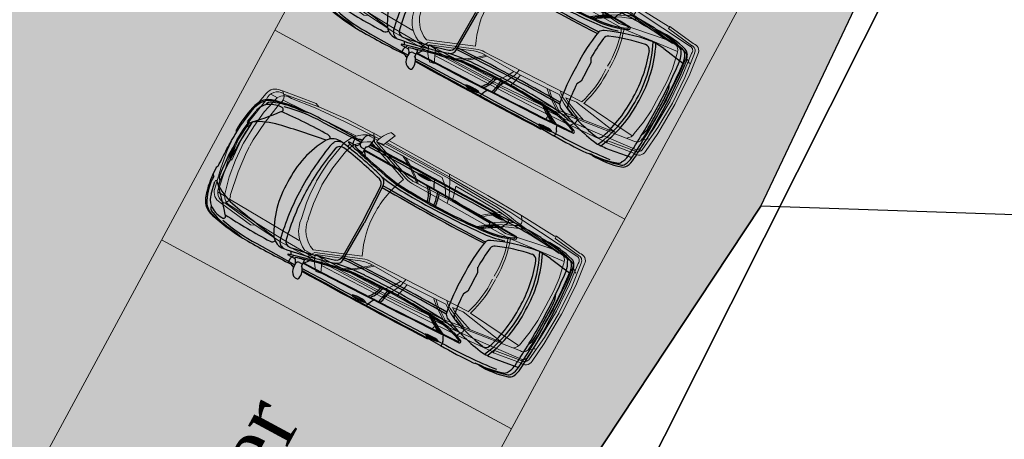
# Model space of a CAD drawing. Header units: millimetres. Extents: x -474437 to 165693, y -93174 to 980873.
# Tile 20 of 60: x -192415 to -180037, y 743860 to 749139. Entities that reach past the tile are written whole.
import ezdxf

# ---------------------------------------------------------------- set-up
doc = ezdxf.new("R2010")
doc.units = ezdxf.units.MM
doc.layers.get('0').update_dxf_attribs({"linetype": 'CONTINUOUS'})
for name, color, linetype in [('Asfalt', 211, 'CONTINUOUS'), ('Biler', 252, 'CONTINUOUS'), ('DekTeig', 10, 'CONTINUOUS'), ('Tekst', 250, 'CONTINUOUS')]:
    doc.layers.add(name, color=color, linetype=linetype)
for name, color, linetype, lineweight in [('HUSGOGN', 9, 'CONTINUOUS', 15), ('Parkeringsplass', 140, 'CONTINUOUS', 20), ('Situasjonsplan', 150, 'CONTINUOUS', 9)]:
    doc.layers.add(name, color=color, linetype=linetype, lineweight=lineweight)
doc.styles.add('times', font='times.ttf')
pattern_1 = [(50, (0, 0), (7.172601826, -0.62752135), [0.75, -8.25]), (355, (0, 0), (-1.387513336, 7.52192134), [0.6, -6.6]), (100.4514, (0.598, -0.052), (5.78509382, 6.89439542), [0.6374019, -7.01142112]), (46.1842, (0, 2), (10.67241049, -1.65519014), [1.125, -12.375]), (96.6356, (0.889, 1.862), (9.34662706, 9.74117871), [0.95610288, -10.51713]), (351.1842, (0, 2), (9.34661945, 9.74118601), [0.9, -9.9]), (21, (1, 1.5), (5.96907052, -4.026188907), [0.75, -8.25]), (326, (1, 1.5), (2.43315332, 7.25150045), [0.6, -6.6]), (71.4514, (1.4974, 1.1645), (8.402226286, 3.22530497), [0.6374019, -7.01142112]), (37.5, (0, 0), (0.121598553, 3.328938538), [0, -6.52, 0, -6.7, 0, -6.625]), (7.5, (0, 0), (2.630695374, 3.944117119), [0, -3.82, 0, -6.37, 0, -2.525]), (327.5, (-2.23, 0), (5.338224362, -0.225548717), [0, -2.5, 0, -7.8, 0, -10.35]), (317.5, (-3.23, 0), (5.831861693, 1.001049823), [0, -3.25, 0, -5.18, 0, -7.35])]

# ---------------------------------------------------------------- blocks, each defined once
blk = doc.blocks.new('A$C132F2E1D')
for p, q in [((0.543, 1.889), (0.701, 1.908)), ((0.904, 1.887), (1.452, 1.894)), ((1.371, 1.91), (1.363, 1.893)), ((1.363, 1.893), (1.363, 1.85)), ((1.407, 1.909), (1.43, 1.916)), ((1.43, 1.916), (1.453, 1.919)), ((1.534, 1.862), (1.532, 1.793)), ((3.353, 1.921), (3.378, 1.913)), ((3.378, 1.913), (3.353, 1.913)), ((3.378, 1.913), (3.545, 1.917)), ((4.008, 1.914), (4.061, 1.899)), ((4.09, 1.906), (4.034, 1.906)), ((1.42, 1.827), (1.316, 1.825)), ((1.363, 1.85), (1.37, 1.826)), ((1.37, 1.826), (1.388, 1.796)), ((1.488, 1.841), (1.533, 1.839)), ((1.587, 1.762), (1.537, 1.827)), ((2.533, 1.81), (2.533, 1.81)), ((4.24, 1.739), (4.539, 1.693)), ((0.102, 1.612), (0.07, 1.449)), ((1.93, 1.529), (1.942, 1.017)), ((1.954, 1.546), (1.967, 1.018)), ((0.003, 1.374), (0.025, 1.403)), ((0.12, 1.416), (0.13, 1.471)), ((0.014, 1.259), (0, 1.286)), ((3.521, 1.151), (3.49, 1.207)), ((3.521, 1.018), (3.521, 1.151)), ((0.09, 1.018), (0.072, 1.088)), ((0.072, 1.088), (0.082, 1.018)), ((0.09, 1.018), (0.072, 0.948)), ((0.072, 0.948), (0.082, 1.018)), ((0.101, 1.018), (0.083, 1.088)), ((0.083, 1.088), (0.093, 1.018)), ((0.101, 1.018), (0.083, 0.948)), ((0.083, 0.948), (0.093, 1.018)), ((1.93, 0.507), (1.942, 1.019)), ((1.954, 0.49), (1.967, 1.018)), ((3.521, 1.018), (3.521, 0.885)), ((3.521, 0.885), (3.49, 0.829)), ((0.014, 0.777), (0, 0.75)), ((0.003, 0.662), (0.025, 0.633)), ((0.12, 0.62), (0.13, 0.565)), ((0.102, 0.424), (0.07, 0.587)), ((1.587, 0.274), (1.537, 0.209)), ((4.24, 0.297), (4.539, 0.343)), ((0.543, 0.147), (0.701, 0.128)), ((0.904, 0.149), (1.452, 0.142)), ((1.42, 0.209), (1.316, 0.211)), ((1.363, 0.186), (1.37, 0.21)), ((1.363, 0.143), (1.363, 0.186)), ((1.371, 0.126), (1.363, 0.143)), ((1.37, 0.21), (1.388, 0.24)), ((1.407, 0.127), (1.43, 0.12)), ((1.488, 0.195), (1.533, 0.197)), ((1.534, 0.174), (1.532, 0.243)), ((2.533, 0.226), (2.533, 0.226)), ((4.008, 0.122), (4.061, 0.137)), ((4.09, 0.13), (4.034, 0.13)), ((1.43, 0.12), (1.453, 0.117)), ((3.353, 0.115), (3.378, 0.123)), ((3.378, 0.123), (3.353, 0.123)), ((3.378, 0.123), (3.545, 0.119))]:
    blk.add_line(p, q)
for points in [[(0.555, 1.882), (0.627, 1.891), (0.701, 1.908)], [(0.555, 0.154), (0.627, 0.145), (0.701, 0.128)]]:
    blk.add_lwpolyline(points)
for centre, radius, start, end in [((1.725, 1.895), 0.274, 161.1684, 183.8529), ((1.548, 1.949), 0.0885, 81.043, 156.8302), ((1.39, 1.987), 0.191, 319.0738, 9.749), ((1.558, 2.016), 0.02, 9.749, 81.043), ((0.716, 0.175), 1.722, 95.7587, 106.67), ((0.616, 0.897), 0.987, 93.5922, 113.0605), ((0.872, -0.756), 2.67, 91.8823, 103.1164), ((0.887, -0.259), 2.146, 89.5466, 103.4121), ((1.05, -7.513), 9.428, 87.8306, 91.6139), ((1.46, 1.841), 0.0865, 94.1126, 127.673), ((1.357, 1.898), 0.0949, 305.4931, 357.6419), ((1.487, 1.875), 0.0345, 177.7534, 272.2798), ((1.519, 1.908), 0.0394, 285.5168, 324.7431), ((1.126, -373.255), 375.147, 89.62913, 89.93448), ((2.398, -110.313), 112.23, 89.51273, 90.42458), ((2.314, -85.664), 87.592, 89.32026, 90.48618), ((2.845, 2.012), 0.368, 194.9515, 214.7319), ((3.726, -4.542), 6.461, 87.5001, 91.6088), ((3.509, 1.885), 0.0477, 322.7456, 41.9799), ((3.635, -4.137), 6.021, 83.6052, 90.7664), ((4.047, 0.735), 1.164, 72.1721, 89.3171), ((4.149, 0.757), 1.151, 73.2393, 92.9462), ((3.96, 0.057), 1.854, 74.6304, 85.9868), ((4.45, 1.765), 0.0991, 29.5934, 71.7934), ((0.4, 1.541), 0.366, 139.6653, 166.8231), ((0.297, 1.612), 0.226, 109.4045, 154.4729), ((-3.101, 4.593), 4.493, 315.3445, 320.8281), ((0.328, 1.572), 0.229, 133.1807, 169.9562), ((0.316, 1.539), 0.309, 99.3061, 129.2026), ((0.371, 1.48), 0.327, 91.8649, 127.6556), ((0.25, 1.728), 0.0801, 105.04, 171.6116), ((0.369, 1.78), 0.0285, 298.6165, 106.6468), ((0.948, -4.514), 6.295, 89.1804, 95.1547), ((1.041, 1.728), 0.0518, 20.2564, 93.596), ((1.201, 1.598), 0.185, 80.2864, 142.9241), ((0.439, -3.342), 5.184, 73.815, 81.1932), ((1.316, 1.82), 0.005, 90.9623, 254.9067), ((3.625, 10.29), 8.784, 254.7499, 258.424), ((1.371, 1.77), 0.0406, 119.0886, 187.7138), ((1.415, 1.816), 0.005, 125.4931, 246.1583), ((1.526, 2.068), 0.28, 246.1583, 270.2138), ((2.937, 7.108), 5.514, 254.4634, 258.798), ((1.527, 1.793), 0.005, 270.2138, 358.1722), ((0.383, -94.868), 96.703, 88.01488, 89.31856), ((0.383, -94.868), 96.695, 88.025, 89.31289), ((2.23, 1.581), 0.311, 9.4937, 46.0376), ((2.212, 1.563), 0.359, 10.9977, 42.1407), ((1.984, 1.583), 0.65, 4.233, 19.6222), ((1.836, 1.544), 0.826, 6.0472, 18.1203), ((4.229, 0.361), 1.626, 119.3341, 127.4881), ((3.996, 0.739), 1.168, 117.2496, 128.4951), ((4.1, 0.564), 1.355, 116.5033, 126.3201), ((3.27, 2.776), 1.12, 271.9033, 293.6717), ((3.27, 2.776), 1.135, 271.9033, 294.4613), ((3.55, 1.795), 0.194, 184.1627, 197.1477), ((4.422, -0.642), 2.418, 98.7187, 113.111), ((3.638, 1.773), 0.123, 137.3506, 175.1086), ((3.715, 1.759), 0.01, 293.6717, 88.025), ((3.732, 1.759), 0.0175, 294.4613, 88.0149), ((4.077, 0.45), 1.299, 82.7964, 90.9629), ((2.632, 1.057), 1.608, 358.6245, 25.4981), ((2.633, 1.057), 1.643, 358.6243, 24.8955), ((4.394, 1.782), 0.0618, 20.2199, 81.077), ((4.433, 1.764), 0.0825, 30.5014, 77.4071), ((4.24, 1.672), 0.249, 6.7369, 31.9335), ((4.273, 1.673), 0.267, 4.3826, 29.8151), ((4.269, 1.676), 0.3, 3.952, 27.3843), ((1.394, 1.279), 1.394, 165.6167, 179.7063), ((0.734, 1.407), 0.708, 154.7567, 180.3775), ((3.064, -11.071), 12.938, 98.94, 101.7063), ((2.12, 1.075), 1.241, 149.2344, 182.6211), ((4.262, 1.025), 3.195, 167.7045, 180.118), ((4.26, 1.025), 3.123, 168.1185, 180.1181), ((1.282, 1.651), 0.08, 80.4194, 168.2084), ((0.439, -3.342), 5.144, 73.815, 80.4194), ((2.315, 3.389), 1.764, 255.1258, 269.1649), ((2.315, 3.389), 1.749, 255.1258, 269.1649), ((2.353, 4.095), 2.503, 259.1874, 268.4868), ((1.861, 1.546), 0.0934, 359.8269, 75.7841), ((2.68, 9.3), 7.684, 267.0859, 274.6915), ((2.68, 9.3), 7.669, 267.0859, 274.6915), ((3.261, 2.871), 1.263, 272.2448, 286.9885), ((4.422, -0.642), 2.353, 99.9819, 111.5815), ((4.026, 1.607), 0.07, 19.4524, 99.9819), ((2.467, 1.052), 1.725, 358.8842, 19.6074), ((-2.094, 1.055), 6.614, 359.6836, 5.6078), ((-2.092, 1.055), 6.662, 359.6836, 5.5004), ((-2.092, 1.055), 6.692, 359.6836, 5.5002), ((0.615, 0.731), 0.885, 101.4747, 123.2304), ((1.848, 1.52), 0.0818, 6.1177, 72.6624), ((2.888, 30.388), 28.858, 268.1466, 271.0563), ((2.888, 30.388), 28.883, 268.1493, 271.0462), ((2.654, 10.951), 9.365, 267.7571, 274.0203), ((5.658, 1.104), 2.279, 169.0817, 182.1562), ((3.513, 1.484), 0.106, 112.125, 151.1803), ((5.607, 1.178), 2.117, 171.483, 179.2191), ((3.582, 1.482), 0.07, 111.5815, 171.483), ((0.085, 1.446), 0.015, 168.7501, 315.3445), ((0.209, 1.327), 0.126, 135.1632, 173.0367), ((4.47, 1.065), 4.364, 175.3889, 180.6167), ((4.331, 1.27), 0.21, 358.9302, 30.7566), ((-18.637, 1.714), 18.656, 357.8621, 358.602), ((2.408, 1.033), 2.344, 172.4064, 180.3604), ((-1.928, 1.054), 6.473, 359.6796, 1.8789), ((-18.637, 0.322), 18.656, 1.398, 2.1379), ((2.408, 1.003), 2.344, 179.6396, 187.5936), ((4.47, 0.971), 4.364, 179.3833, 184.6111), ((2.12, 0.961), 1.241, 177.3789, 210.7656), ((4.262, 1.011), 3.195, 179.882, 192.2955), ((4.26, 1.011), 3.123, 179.8819, 191.8815), ((5.658, 0.932), 2.279, 177.8438, 190.9183), ((2.632, 0.979), 1.608, 334.5019, 1.3755), ((2.467, 0.984), 1.725, 340.3926, 1.1158), ((2.633, 0.979), 1.643, 335.1045, 1.3757), ((-2.094, 0.981), 6.614, 354.3922, 0.3164), ((-2.092, 0.981), 6.662, 354.4996, 0.3164), ((-1.928, 0.982), 6.473, 358.1211, 0.3204), ((-2.092, 0.981), 6.692, 354.4998, 0.3164), ((1.394, 0.757), 1.394, 180.2937, 194.3833), ((5.607, 0.858), 2.117, 180.7809, 188.517), ((4.331, 0.766), 0.21, 329.2434, 1.0698), ((0.734, 0.629), 0.708, 179.6225, 205.2433), ((0.209, 0.709), 0.126, 186.9633, 224.8368), ((0.085, 0.59), 0.015, 44.6555, 191.2499), ((-3.101, -2.557), 4.493, 39.1719, 44.6555), ((0.615, 1.305), 0.885, 236.7696, 258.5253), ((1.848, 0.516), 0.0818, 287.3376, 353.8823), ((2.888, -28.352), 28.858, 88.9437, 91.8534), ((2.888, -28.352), 28.883, 88.9538, 91.8507), ((3.513, 0.552), 0.106, 208.8197, 247.875), ((3.582, 0.554), 0.07, 188.517, 248.4185), ((0.4, 0.495), 0.366, 193.1769, 220.3347), ((0.328, 0.464), 0.229, 190.0438, 226.8193), ((3.064, 13.107), 12.938, 258.2937, 261.06), ((0.439, 5.378), 5.184, 278.8068, 286.185), ((0.439, 5.378), 5.144, 279.5806, 286.185), ((2.315, -1.353), 1.764, 90.8351, 104.8742), ((2.315, -1.353), 1.749, 90.8351, 104.8742), ((1.861, 0.49), 0.0934, 284.2159, 0.1731), ((2.353, -2.059), 2.503, 91.5132, 100.8126), ((2.654, -8.915), 9.365, 85.9797, 92.2429), ((2.68, -7.264), 7.684, 85.3085, 92.9141), ((2.68, -7.264), 7.669, 85.3085, 92.9141), ((2.23, 0.455), 0.311, 313.9624, 350.5063), ((2.212, 0.473), 0.359, 317.8593, 349.0023), ((1.984, 0.453), 0.65, 340.3778, 355.767), ((1.836, 0.492), 0.826, 341.8797, 353.9528), ((4.229, 1.675), 1.626, 232.5119, 240.6659), ((3.996, 1.297), 1.168, 231.5049, 242.7504), ((4.1, 1.472), 1.355, 233.6799, 243.4967), ((3.27, -0.74), 1.135, 65.5387, 88.0967), ((3.27, -0.74), 1.12, 66.3283, 88.0967), ((3.261, -0.835), 1.263, 73.0115, 87.7552), ((4.422, 2.678), 2.418, 246.889, 261.2813), ((4.422, 2.678), 2.353, 248.4185, 260.0181), ((4.026, 0.429), 0.07, 260.0181, 340.5476), ((0.297, 0.424), 0.226, 205.5271, 250.5955), ((0.316, 0.497), 0.309, 230.7974, 260.6939), ((0.371, 0.556), 0.327, 232.3444, 268.1351), ((0.25, 0.308), 0.0801, 188.3884, 254.96), ((0.369, 0.256), 0.0285, 253.3532, 61.3835), ((0.948, 6.55), 6.295, 264.8453, 270.8196), ((1.041, 0.308), 0.0518, 266.404, 339.7436), ((1.201, 0.438), 0.185, 217.0759, 279.7136), ((1.282, 0.385), 0.08, 191.7916, 279.5806), ((3.625, -8.254), 8.784, 101.576, 105.2501), ((1.371, 0.266), 0.0406, 172.2862, 240.9114), ((1.526, -0.032), 0.28, 89.7862, 113.8417), ((2.937, -5.072), 5.514, 101.202, 105.5366), ((1.527, 0.243), 0.005, 1.8278, 89.7862), ((0.383, 96.904), 96.703, 270.68144, 271.98512), ((0.383, 96.904), 96.695, 270.68711, 271.975), ((3.55, 0.241), 0.194, 162.8523, 175.8373), ((3.638, 0.263), 0.123, 184.8914, 222.6494), ((3.715, 0.277), 0.01, 271.975, 66.3283), ((3.732, 0.277), 0.0175, 271.9851, 65.5387), ((4.077, 1.586), 1.299, 269.0371, 277.2036), ((4.24, 0.364), 0.249, 328.0665, 353.2631), ((4.273, 0.363), 0.267, 330.1849, 355.6174), ((4.269, 0.36), 0.3, 332.6157, 356.048), ((0.716, 1.861), 1.722, 253.33, 264.2413), ((0.616, 1.139), 0.987, 246.9395, 266.4078), ((0.872, 2.792), 2.67, 256.8836, 268.1177), ((0.887, 2.295), 2.146, 256.5879, 270.4534), ((1.05, 9.549), 9.428, 268.3861, 272.1694), ((1.316, 0.216), 0.005, 105.0933, 269.0377), ((1.46, 0.195), 0.0865, 232.327, 265.8874), ((1.415, 0.22), 0.005, 113.8417, 234.5069), ((1.357, 0.138), 0.0949, 2.3581, 54.5069), ((1.487, 0.161), 0.0345, 87.7202, 182.2466), ((1.725, 0.141), 0.274, 176.1471, 198.8316), ((1.519, 0.128), 0.0394, 35.2569, 74.4832), ((1.39, 0.049), 0.191, 350.251, 40.9262), ((1.126, 375.291), 375.147, 270.06552, 270.37087), ((2.845, 0.024), 0.368, 145.2681, 165.0485), ((3.509, 0.151), 0.0477, 318.0201, 37.2544), ((3.635, 6.173), 6.021, 269.2336, 276.3948), ((4.047, 1.301), 1.164, 270.6829, 287.8279), ((3.96, 1.979), 1.854, 274.0132, 285.3696), ((4.149, 1.279), 1.151, 267.0538, 286.7607), ((4.394, 0.254), 0.0618, 278.923, 339.7801), ((4.433, 0.272), 0.0825, 282.5929, 329.4986), ((4.45, 0.271), 0.0991, 288.2066, 330.4066), ((1.548, 0.087), 0.0885, 203.1698, 278.957), ((1.558, 0.02), 0.02, 278.957, 350.251), ((2.398, 112.349), 112.23, 269.57542, 270.48727), ((2.314, 87.7), 87.592, 269.51382, 270.67974), ((3.726, 6.578), 6.461, 268.3912, 272.4999)]:
    blk.add_arc(centre, radius, start, end)
for centre, major_axis in [((2.361, 1.886), (0.0938, -0.0005)), ((2.347, 1.886), (0.0703, -0.0004)), ((3.401, 1.884), (0.0938, -0.0005)), ((3.388, 1.885), (0.0703, -0.0004))]:
    blk.add_ellipse(centre, major_axis=major_axis, ratio=0.16097)
at = {"extrusion": (0, 0, -1)}
for centre, major_axis in [((2.361, 0.15), (0.0938, 0.0005)), ((2.347, 0.15), (0.0703, 0.0004)), ((3.401, 0.152), (0.0938, 0.0005)), ((3.388, 0.151), (0.0703, 0.0004))]:
    blk.add_ellipse(centre, major_axis=major_axis, ratio=0.16097, dxfattribs=at)
for points in [[(1.14, 1.705), (1.162, 1.748), (1.233, 1.781)], [(1.14, 0.331), (1.162, 0.288), (1.233, 0.255)]]:
    blk.add_spline(points, degree=3)
blk = doc.blocks.new('CAR07')
at = {"ltscale": 3}
for p, q in [((2265, 2968), (2754, 2977)), ((2646, 2979), (2709, 2879)), ((2899, 3075), (2827, 2908)), ((2834, 3087), (2899, 3075)), ((2860, 2983), (3730, 2975)), ((3730, 2975), (4284, 2966)), ((3730, 2975), (3769, 2906)), ((1363, 2894), (1832, 2961)), ((1394, 2893), (1432, 2855)), ((1884, 2937), (1418, 2871)), ((1529, 2868), (1849, 2904)), ((1832, 2961), (1884, 2937)), ((1849, 2904), (2264, 2928)), ((1884, 2937), (2265, 2968)), ((2264, 2928), (2742, 2945)), ((2264, 2928), (2264, 2928)), ((2728, 2920), (2585, 2917)), ((2673, 2862), (3254, 2638)), ((2709, 2879), (3274, 2667)), ((2827, 2908), (2732, 2898)), ((2732, 2898), (3133, 2900)), ((3228, 2713), (2732, 2898)), ((2732, 2898), (3670, 2892)), ((2836, 2928), (3758, 2920)), ((2844, 2946), (3743, 2943)), ((3106, 2898), (3250, 2816)), ((3144, 2894), (3251, 2833)), ((3670, 2892), (3743, 2824)), ((3743, 2943), (4637, 2914)), ((3760, 2920), (4461, 2891)), ((3769, 2906), (3824, 2802)), ((3871, 2876), (3897, 2799)), ((3871, 2876), (4215, 2868)), ((4215, 2868), (4516, 2856)), ((4284, 2966), (4773, 2948)), ((4522, 2855), (4367, 2741)), ((4557, 2851), (4387, 2733)), ((4461, 2891), (4646, 2867)), ((4516, 2856), (4744, 2826)), ((4637, 2914), (4803, 2902)), ((4646, 2867), (4741, 2849)), ((4741, 2849), (4807, 2842)), ((4773, 2948), (4803, 2902)), ((4774, 2947), (5263, 2917)), ((4803, 2902), (5630, 2827)), ((5263, 2917), (5283, 2925)), ((5283, 2925), (5643, 2875)), ((5283, 2925), (5283, 2893)), ((5283, 2893), (5638, 2845)), ((1167, 2509), (1219, 2770)), ((1278, 2791), (1371, 2793)), ((1369, 2788), (1310, 2556)), ((1434, 2757), (1379, 2446)), ((1446, 2799), (2465, 2840)), ((3250, 2816), (3344, 2743)), ((3252, 2831), (3370, 2745)), ((3344, 2743), (3416, 2683)), ((3370, 2745), (3442, 2679)), ((3743, 2824), (3787, 2763)), ((3787, 2763), (3828, 2689)), ((3824, 2802), (3861, 2723)), ((3897, 2799), (3922, 2689)), ((4367, 2741), (4302, 2683)), ((4387, 2733), (4332, 2679)), ((4466, 2673), (4579, 2745)), ((4773, 2804), (4543, 2693)), ((4579, 2745), (4658, 2789)), ((4699, 2740), (4620, 2705)), ((4658, 2789), (4744, 2826)), ((4889, 2811), (4699, 2740)), ((5309, 2757), (4705, 2653)), ((4744, 2826), (5309, 2757)), ((4817, 2835), (5572, 2741)), ((5687, 2755), (5715, 2473)), ((5718, 2775), (5755, 2449)), ((5761, 2787), (5791, 2517)), ((1259, 2713), (1200, 2376)), ((3346, 2648), (4760, 2620)), ((3829, 2687), (3373, 2678)), ((3829, 2687), (3922, 2689)), ((3861, 2723), (3879, 2637)), ((3922, 2689), (4466, 2673)), ((4487, 2659), (4458, 2625)), ((4543, 2693), (4487, 2659)), ((4620, 2705), (4560, 2669)), ((4560, 2669), (4705, 2653)), ((4793, 2623), (5519, 2693)), ((5530, 2657), (5567, 2474)), ((5651, 2672), (5699, 2655)), ((5653, 2668), (5674, 2461)), ((5701, 2643), (5721, 2632)), ((1131, 2276), (1167, 2509)), ((1310, 2556), (1280, 2333)), ((2358, 2586), (2320, 2383)), ((2436, 2548), (2401, 2348)), ((5791, 2517), (5807, 2090)), ((1200, 2376), (1181, 2235)), ((1210, 2351), (1240, 2357)), ((1240, 2357), (1221, 2085)), ((1379, 2446), (1353, 2179)), ((2320, 2383), (2308, 2250)), ((5567, 2474), (5581, 2303)), ((5674, 2461), (5687, 2086)), ((5715, 2473), (5734, 2086)), ((5755, 2449), (5771, 2090)), ((1118, 2085), (1131, 2276)), ((1181, 2235), (1170, 2085)), ((1210, 2351), (1186, 2085)), ((1280, 2333), (1265, 2085)), ((2308, 2250), (2301, 2095)), ((2401, 2348), (2383, 2094)), ((5581, 2303), (5583, 2090)), ((1353, 2179), (1352, 2096)), ((1118, 2098), (1131, 1907)), ((1181, 1948), (1170, 2098)), ((1210, 1832), (1186, 2098)), ((1240, 1827), (1221, 2098)), ((1280, 1850), (1265, 2098)), ((1353, 2004), (1352, 2087)), ((1379, 1737), (1353, 2004)), ((2308, 1933), (2301, 2089)), ((2401, 1835), (2383, 2089)), ((5581, 1880), (5583, 2093)), ((5674, 1722), (5687, 2098)), ((5715, 1710), (5734, 2098)), ((5755, 1734), (5771, 2093)), ((5791, 1666), (5807, 2093)), ((1131, 1907), (1167, 1674)), ((1200, 1807), (1181, 1948)), ((2320, 1800), (2308, 1933)), ((5567, 1709), (5581, 1880)), ((1259, 1470), (1200, 1807)), ((1210, 1832), (1240, 1827)), ((1310, 1627), (1280, 1850)), ((1434, 1426), (1379, 1737)), ((2358, 1597), (2320, 1800)), ((2436, 1635), (2401, 1835)), ((5718, 1408), (5755, 1734)), ((1167, 1674), (1219, 1413)), ((1369, 1395), (1310, 1627)), ((5530, 1526), (5567, 1709)), ((5653, 1515), (5674, 1722)), ((5687, 1428), (5715, 1710)), ((5761, 1396), (5791, 1666)), ((2673, 1321), (3254, 1545)), ((2709, 1304), (3274, 1516)), ((3344, 1440), (3416, 1500)), ((3346, 1535), (4760, 1564)), ((3370, 1438), (3442, 1504)), ((3829, 1496), (3373, 1506)), ((3787, 1421), (3828, 1494)), ((3829, 1496), (3922, 1494)), ((3861, 1461), (3879, 1546)), ((3897, 1384), (3922, 1494)), ((3922, 1494), (4466, 1510)), ((4367, 1442), (4302, 1501)), ((4387, 1450), (4332, 1504)), ((4487, 1524), (4458, 1558)), ((4466, 1510), (4579, 1438)), ((4543, 1490), (4487, 1524)), ((4773, 1379), (4543, 1490)), ((4560, 1514), (4705, 1530)), ((4620, 1478), (4560, 1514)), ((5309, 1426), (4705, 1530)), ((4793, 1561), (5519, 1490)), ((5651, 1511), (5699, 1528)), ((5701, 1540), (5721, 1552)), ((1278, 1392), (1371, 1390)), ((1446, 1384), (2465, 1343)), ((3228, 1470), (2732, 1285)), ((3106, 1285), (3250, 1367)), ((3250, 1367), (3344, 1440)), ((3252, 1352), (3370, 1438)), ((3743, 1359), (3787, 1421)), ((3769, 1277), (3824, 1381)), ((3824, 1381), (3861, 1461)), ((3871, 1307), (3897, 1384)), ((4522, 1329), (4367, 1442)), ((4557, 1332), (4387, 1450)), ((4579, 1438), (4658, 1395)), ((4699, 1443), (4620, 1478)), ((4658, 1395), (4744, 1357)), ((4889, 1372), (4699, 1443)), ((4744, 1357), (5309, 1426)), ((4817, 1349), (5572, 1442)), ((1363, 1290), (1832, 1222)), ((1394, 1290), (1432, 1328)), ((1884, 1247), (1418, 1313)), ((1529, 1315), (1849, 1280)), ((1832, 1222), (1884, 1247)), ((1849, 1280), (2264, 1255)), ((1884, 1247), (2265, 1215)), ((2264, 1255), (2742, 1238)), ((2264, 1255), (2264, 1255)), ((2728, 1264), (2585, 1266)), ((2646, 1204), (2709, 1304)), ((2732, 1285), (3670, 1291)), ((2827, 1275), (2732, 1285)), ((2732, 1285), (3133, 1283)), ((2899, 1109), (2827, 1275)), ((2836, 1256), (3758, 1263)), ((2844, 1237), (3743, 1240)), ((3144, 1289), (3251, 1350)), ((3670, 1291), (3743, 1359)), ((3730, 1208), (3769, 1277)), ((3743, 1240), (4637, 1269)), ((3760, 1263), (4461, 1293)), ((3871, 1307), (4215, 1316)), ((4215, 1316), (4516, 1327)), ((4461, 1293), (4646, 1316)), ((4516, 1327), (4744, 1357)), ((4637, 1269), (4803, 1282)), ((4646, 1316), (4741, 1335)), ((4741, 1335), (4807, 1341)), ((4773, 1235), (4803, 1282)), ((4774, 1236), (5263, 1266)), ((4803, 1282), (5630, 1356)), ((5263, 1266), (5283, 1258)), ((5283, 1291), (5638, 1338)), ((5283, 1258), (5643, 1308)), ((5283, 1258), (5283, 1291)), ((2265, 1215), (2754, 1206)), ((2860, 1200), (3730, 1208)), ((3730, 1208), (4284, 1217)), ((4284, 1217), (4773, 1235)), ((2834, 1096), (2899, 1109))]:
    blk.add_line(p, q, dxfattribs=at)
for centre, radius, start, end in [((3078, 2816), 360, 131.0861, 166.5337), ((1365, 2745), 148, 90.9054, 170.2343), ((1405, 2727), 147, 87.6749, 185.5555), ((1504, 2715), 155, 80.7538, 149.5746), ((2754, 2558), 397, 115.1714, 175.9181), ((2811, 2512), 377, 111.5463, 174.4799), ((4762, 2861), 58.1, 281.1692, 44.6265), ((5668, 2785), 92.8, 0.9738, 105.4428), ((1352, 2803), 94.7, 330.9249, 26.9382), ((5411, 2651), 119, 2.9717, 57.2767), ((5577, 2666), 75.2, 1.7543, 94.0455), ((5627, 2767), 61, 349.0218, 86.9941), ((5644, 2772), 73.9, 2.6968, 94.9094), ((4408, 2108), 1270, 155.3511, 181.0353), ((3411, 3148), 472, 247.1896, 265.3656), ((3381, 2930), 284, 247.8487, 272.2736), ((3477, 2176), 1358, 357.3464, 19.0798), ((3357, 2152), 1511, 358.1049, 18.154), ((4408, 2075), 1270, 178.9647, 204.6489), ((3477, 2007), 1358, 340.9202, 2.6536), ((3357, 2031), 1511, 341.846, 1.8951), ((2811, 1672), 377, 185.5201, 248.4537), ((2754, 1625), 397, 184.0819, 244.8286), ((3411, 1035), 472, 94.6344, 112.8104), ((3381, 1253), 284, 87.7264, 112.1513), ((5411, 1532), 119, 302.7233, 357.0283), ((5577, 1517), 75.2, 265.9545, 358.2457), ((1365, 1438), 148, 189.7657, 269.0946), ((1405, 1456), 147, 174.4445, 272.3251), ((1504, 1468), 155, 210.4254, 279.2462), ((1352, 1380), 94.7, 333.0618, 29.0751), ((4762, 1322), 58.1, 315.3735, 78.8308), ((5627, 1417), 61, 273.0059, 10.9782), ((5644, 1411), 73.9, 265.0906, 357.3032), ((5668, 1398), 92.8, 254.5572, 359.0262), ((3078, 1367), 360, 193.4663, 228.9139)]:
    blk.add_arc(centre, radius, start, end, dxfattribs=at)

msp = doc.modelspace()

# ---------------------------------------------------------------- hatches: boundary and pattern name
at = {"layer": 'Asfalt', "transparency": 33554687}
h = msp.add_hatch(dxfattribs=at)
h.set_pattern_fill('DOTS', color=256, scale=100)
h.paths.add_polyline_path([(-182078.1, 762205), (-177678.8, 759828.8), (-177405.8, 761703), (-178175.8, 763133), (-179035.8, 763983), (-180545.8, 765013), (-181575.8, 765403), (-194120, 764743), (-199025.8, 765343), (-201425.8, 766253), (-201668.5, 765933.3), (-208506.7, 771125.4), (-215903.5, 772306.5), (-216952.1, 765739.9), (-216162.2, 765613.7), (-216226.3, 765211.4), (-217015.2, 765344.7), (-219565.9, 749346.9), (-218779.6, 749221.4), (-218842.6, 748826.4), (-204520, 742460), (-205133.9, 740561.6), (-196335.1, 735809.2)])
h.paths.add_polyline_path([(-206458.1, 753315.7), (-199220, 753315.7), (-199220, 755601.4), (-206458.1, 755601.4)], flags=24)
at = {"layer": 'Situasjonsplan', "transparency": 33554687}
h = msp.add_hatch(dxfattribs=at)
h.set_pattern_fill('CONCRETE_C', color=256, pattern_type=2)
h.set_pattern_definition(pattern_1)
h.paths.add_polyline_path([(-215842.1, 772701.7), (-216157, 770726.7), (-216368.7, 769399.3), (-216468.1, 765662.5), (-216162.2, 765613.7), (-216225.1, 765218.7), (-216478.9, 765259.2), (-217025.8, 744713), (-191935.8, 733433), (-183095.8, 746793), (-177515.8, 758563), (-168915.8, 776563), (-168935.8, 777493), (-182615.8, 774193), (-187495.8, 773263), (-196315.8, 771913), (-197189.1, 772039.2), (-198056.3, 772202.6), (-198915.8, 772403), (-199767.2, 772640.3), (-200607.7, 772913.8), (-201435.8, 773223), (-202413.4, 774087.6), (-203334.6, 775012.2), (-204195.8, 775993), (-204993.4, 777026.2), (-205724.4, 778107.6), (-206385.8, 779233), (-206766.7, 780169.2), (-207100.3, 781123.3), (-207385.8, 782093), (-207621.8, 783073.2), (-207808.6, 784064.1), (-207945.8, 785063), (-208765.8, 788863), (-209695.8, 793213), (-210165.8, 793163), (-215275, 793521.4, -0.1980801), (-211787.4, 785063.3, -0.1096905), (-212915.2, 779984.5), (-211255.8, 776073), (-209145.8, 772473), (-208344.7, 771506.3)])
h.paths.add_polyline_path([(-206458.1, 753315.7), (-199220, 753315.7), (-199220, 755601.4), (-206458.1, 755601.4)], flags=24)
h.paths.add_polyline_path([(-191468.4, 738286), (-188483.5, 743812.3), (-189986.4, 744624), (-192971.3, 739097.7)], flags=24)
h = msp.add_hatch(dxfattribs=at)
h.set_pattern_fill('CONCRETE_C', color=256, pattern_type=2)
h.set_pattern_definition(pattern_1)
h.paths.add_polyline_path([(-215842.1, 772701.7), (-216157, 770726.7), (-216368.7, 769399.3), (-216468.1, 765662.5), (-216162.2, 765613.7), (-216225.1, 765218.7), (-216478.9, 765259.2), (-217025.8, 744713), (-191935.8, 733433), (-183095.8, 746793), (-177515.8, 758563), (-168915.8, 776563), (-168935.8, 777493), (-182615.8, 774193), (-187495.8, 773263), (-196315.8, 771913), (-197189.1, 772039.2), (-198056.3, 772202.6), (-198915.8, 772403), (-199767.2, 772640.3), (-200607.7, 772913.8), (-201435.8, 773223), (-202413.4, 774087.6), (-203334.6, 775012.2), (-204195.8, 775993), (-204993.4, 777026.2), (-205724.4, 778107.6), (-206385.8, 779233), (-206766.7, 780169.2), (-207100.3, 781123.3), (-207385.8, 782093), (-207621.8, 783073.2), (-207808.6, 784064.1), (-207945.8, 785063), (-208765.8, 788863), (-209695.8, 793213), (-210165.8, 793163), (-215275, 793521.4, -0.1980801), (-211787.4, 785063.3, -0.1096905), (-212915.2, 779984.5), (-211255.8, 776073), (-209145.8, 772473), (-208344.7, 771506.3)])
h.paths.add_polyline_path([(-206458.1, 753315.7), (-199220, 753315.7), (-199220, 755601.4), (-206458.1, 755601.4)], flags=24)
h.paths.add_polyline_path([(-191468.4, 738286), (-188483.5, 743812.3), (-189986.4, 744624), (-192971.3, 739097.7)], flags=24)
h = msp.add_hatch(dxfattribs=at)
h.set_pattern_fill('CONCRETE', color=256, pattern_type=2)
h.set_pattern_definition([(0, (0, 0), (1, 1), [0.125, -0.875]), (90, (0, 0), (-1, 1), [0.125, -0.875]), (135, (0.125, 0), (-0.9999999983, 6e-17), [0.1767767, -1.2374369]), (0, (0.125, 0.5625), (1, 1), [0.125, -0.875]), (45, (0.1875, 0.5), (0, 0.9999999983), [0.0883883, -1.3258252]), (135, (0.1875, 0.5), (-0.9999999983, 6e-17), [0.0883883, -1.3258252]), (0, (0.5, 0.8125), (1, 1), [0.1767767, -0.8232233]), (45, (0.5, 0.8125), (0, 0.9999999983), [0.125, -1.2892136]), (135, (0.6768, 0.8125), (-0.9999999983, 6e-17), [0.125, -1.2892136]), (90, (0.6875, 0.25), (-1, 1), [0.125, -0.875]), (45, (0.6875, 0.25), (0, 0.9999999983), [0.0883883, -1.3258252]), (135, (0.75, 0.3125), (-0.9999999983, 6e-17), [0.0883883, -1.3258252]), (0, (0.125, 0.25), (1, 1), [0.0625, -0.8375]), (0, (0.875, 0.5), (1, 1), [0.0625, -0.8375]), (90, (0.5625, 0.625), (-1, 1), [0.0625, -0.8375]), (135, (0.6875, 0.0625), (-0.9999999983, 6e-17), [0.0883883, -1.3258252]), (135, (0.25, 0.75), (-0.9999999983, 6e-17), [0.0883883, -1.3258252]), (45, (0.46875, 0.3281), (0, 0.9999999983), [0.0883883, -1.3258252]), (90, (0.3438, 0.125), (-1, 1), [0.015625, -0.984375]), (90, (0.3906, 0.5469), (-1, 1), [0.015625, -0.984375]), (90, (0.8594, 0.7188), (-1, 1), [0.015625, -0.984375]), (90, (0.875, 0.1875), (-1, 1), [0.015625, -0.984375])])
h.paths.add_polyline_path([(-215842.1, 772701.7), (-216157, 770726.7), (-216368.7, 769399.3), (-216468.1, 765662.5), (-216162.2, 765613.7), (-216225.1, 765218.7), (-216478.9, 765259.2), (-217025.8, 744713), (-191935.8, 733433), (-183095.8, 746793), (-177515.8, 758563), (-168915.8, 776563), (-168935.8, 777493), (-182615.8, 774193), (-187495.8, 773263), (-196315.8, 771913), (-197189.1, 772039.2), (-198056.3, 772202.6), (-198915.8, 772403), (-199767.2, 772640.3), (-200607.7, 772913.8), (-201435.8, 773223), (-202413.4, 774087.6), (-203334.6, 775012.2), (-204195.8, 775993), (-204993.4, 777026.2), (-205724.4, 778107.6), (-206385.8, 779233), (-206766.7, 780169.2), (-207100.3, 781123.3), (-207385.8, 782093), (-207621.8, 783073.2), (-207808.6, 784064.1), (-207945.8, 785063), (-208765.8, 788863), (-209695.8, 793213), (-210165.8, 793163), (-215275, 793521.4, -0.1980801), (-211787.4, 785063.3, -0.1096905), (-212915.2, 779984.5), (-211255.8, 776073), (-209145.8, 772473), (-208344.7, 771506.3)])
h.paths.add_polyline_path([(-206458.1, 753315.7), (-199220, 753315.7), (-199220, 755601.4), (-206458.1, 755601.4)], flags=24)
h.paths.add_polyline_path([(-191468.4, 738286), (-188483.5, 743812.3), (-189986.4, 744624), (-192971.3, 739097.7)], flags=24)

# ---------------------------------------------------------------- linework, layer by layer
for points in [[(-131425.8, 781693), (-139685.8, 782943), (-147745.8, 782653), (-155495.8, 781063), (-159395.8, 778583), (-163055.8, 776183), (-166275.8, 773403), (-169705.8, 769623), (-173215.8, 765013), (-177025.8, 758983), (-179725.8, 753033), (-185555.8, 741413), (-190065.8, 733733), (-192885.8, 730083), (-195445.8, 727323), (-199645.8, 724513), (-207025.8, 720813), (-213665.8, 718573), (-224925.8, 716143)], [(-174265.8, 746493), (-183095.8, 746793), (-191935.8, 733433), (-199425.8, 726533), (-216175.8, 718413)]]:
    msp.add_lwpolyline(points)
msp.add_polyline3d([(-224925.8, 716143, 3040), (-213665.8, 718573, 3320), (-207025.8, 720813, 3720), (-199645.8, 724513, 4110), (-195445.8, 727323, 4440), (-192885.8, 730083, 4740), (-190065.8, 733733, 4980), (-185555.8, 741413, 4970), (-179725.8, 753033, 4860), (-177025.8, 758983, 4640)])
at = {"layer": 'DekTeig'}
msp.add_lwpolyline([(-217025.8, 744713), (-191935.8, 733433), (-183095.8, 746793), (-177515.8, 758563), (-168915.8, 776563), (-168935.8, 777493), (-182615.8, 774193), (-187495.8, 773263), (-196315.8, 771913), (-197189.1, 772039.2), (-198056.3, 772202.6), (-198915.8, 772403), (-199767.2, 772640.3), (-200607.7, 772913.8), (-201435.8, 773223), (-202413.4, 774087.6), (-203334.6, 775012.2), (-204195.8, 775993), (-204993.4, 777026.2)], dxfattribs=at)
at = {"layer": 'Parkeringsplass'}
for p, q in [((-182078.1, 762204.9), (-196335.1, 735809.1)), ((-177678.8, 759828.8), (-191935.8, 733433))]:
    msp.add_line(p, q, dxfattribs=at)
at = {"layer": 'Parkeringsplass', "linetype": 'ByBlock'}
for p, q in [((-189206.6, 749007), (-184807.3, 746630.9)), ((-190632.3, 746367.5), (-186233, 743991.3))]:
    msp.add_line(p, q, dxfattribs=at)

# ---------------------------------------------------------------- block references
at = {"layer": 'Biler', "rotation": 331.6254763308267}
for p, xscale, yscale, zscale in [((-188874.6, 749259.8), 1000, 1000, 1000), ((-190300.2, 746620.2), 1000.000000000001, 1000.000000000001, 1000.000000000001)]:
    msp.add_blockref('A$C132F2E1D', p, dxfattribs=dict(at, xscale=xscale, yscale=yscale, zscale=zscale))
at = {"layer": 'HUSGOGN', "rotation": 331.6254763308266}
for p in [(-190281, 748991.5), (-191706.6, 746351.9)]:
    msp.add_blockref('CAR07', p, dxfattribs=at)

# ---------------------------------------------------------------- texts
at = {"layer": 'Tekst', "insert": (-192430, 739190), "char_height": 800, "width": 10861.908, "attachment_point": 1, "rotation": 61.62528, "style": 'times'}
msp.add_mtext('10 P-Plasser', dxfattribs=at)

doc.saveas('drawing.dxf')
